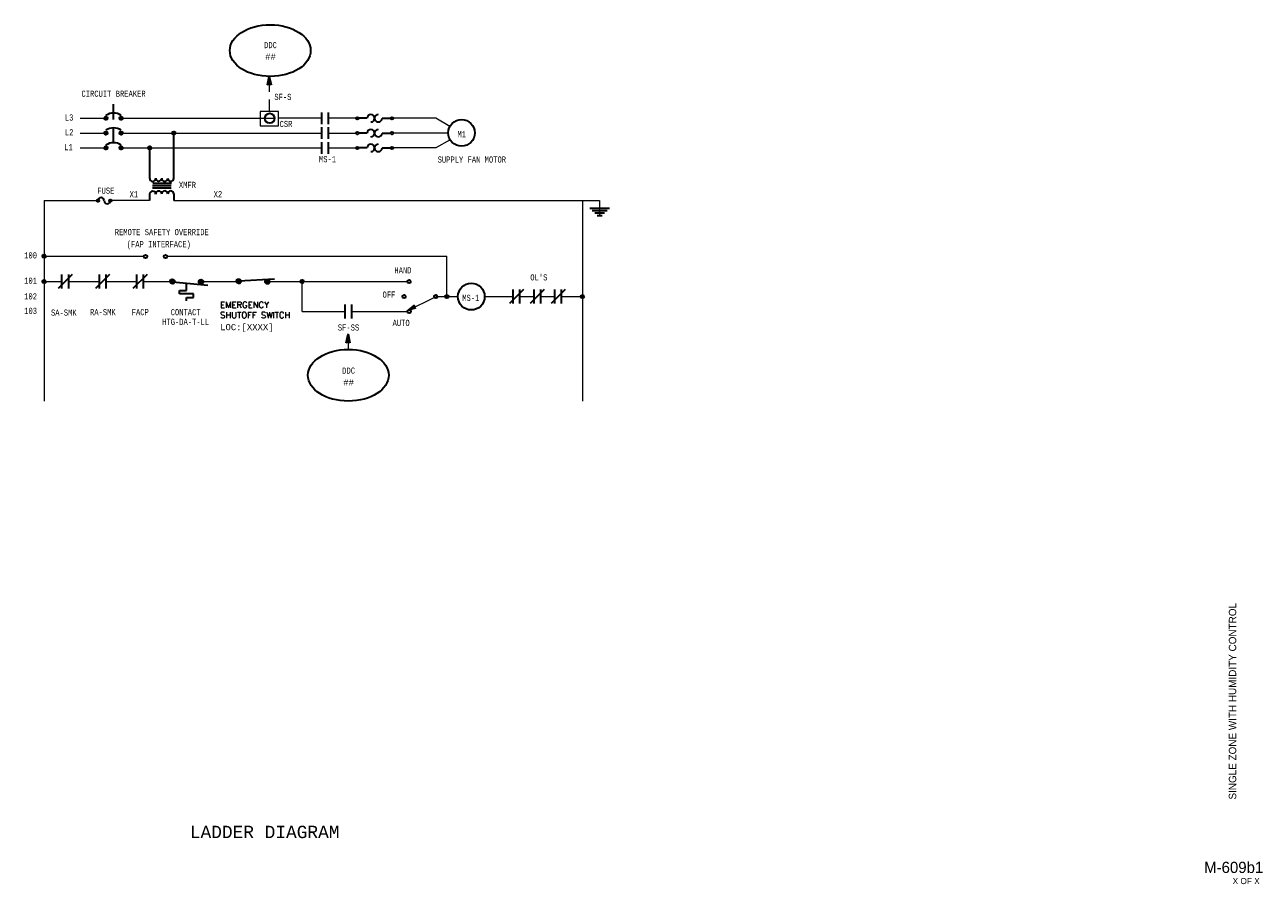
# Model space of a CAD drawing. Header units: inches. Extents: x 12.1 to 32.2, y 0.4 to 14.4.
import ezdxf
from ezdxf.enums import TextEntityAlignment as Align

# ---------------------------------------------------------------- set-up
doc = ezdxf.new("R2010")
doc.units = ezdxf.units.IN
doc.header["$MEASUREMENT"] = 0
doc.linetypes.add('HIDDEN', pattern=[0.375, 0.25, -0.125])
for name, color, linetype, lineweight in [('G-ANNO-DATA', 7, 'Continuous', 0), ('M-ANNO-SYMB', 6, 'Continuous', 30), ('M-ANNO-TEXT', 2, 'Continuous', 30), ('M-DIAG-GRPH', 6, 'Continuous', 13)]:
    doc.layers.add(name, color=color, linetype=linetype, lineweight=lineweight)
doc.styles.add('CONTROLTXT', font='monotxt.shx')
doc.styles.add('Style-LOW_RES_FILLED', font='LOW_RES_FILLED.shx')

# ---------------------------------------------------------------- blocks, each defined once
blk = doc.blocks.new('*U5')
at = {"color": 0}
for p, q in [((10.485, 6.959), (10.556, 7.03)), ((10.485, 6.959), (10.555, 7.03)), ((10.485, 6.96), (10.555, 7.03)), ((10.485, 6.961), (10.554, 7.03)), ((10.485, 6.962), (10.553, 7.03)), ((10.485, 6.963), (10.552, 7.03)), ((10.485, 6.964), (10.551, 7.03)), ((10.485, 6.964), (10.551, 7.03)), ((10.485, 6.965), (10.55, 7.03)), ((10.485, 6.966), (10.549, 7.03)), ((10.485, 6.967), (10.548, 7.03)), ((10.485, 6.968), (10.547, 7.03)), ((10.485, 6.969), (10.546, 7.03)), ((10.485, 6.97), (10.545, 7.03)), ((10.485, 6.971), (10.544, 7.03)), ((10.485, 6.972), (10.543, 7.03)), ((10.485, 6.973), (10.542, 7.03)), ((10.485, 6.974), (10.541, 7.03)), ((10.485, 6.975), (10.54, 7.03)), ((10.485, 6.958), (10.557, 7.029)), ((10.485, 6.976), (10.539, 7.029)), ((10.486, 6.953), (10.562, 7.029)), ((10.486, 6.954), (10.561, 7.029)), ((10.486, 6.955), (10.56, 7.029)), ((10.486, 6.956), (10.559, 7.029)), ((10.486, 6.956), (10.559, 7.029)), ((10.486, 6.957), (10.558, 7.029)), ((10.486, 6.977), (10.538, 7.029)), ((10.486, 6.978), (10.537, 7.029)), ((10.486, 6.979), (10.536, 7.029)), ((10.486, 6.98), (10.535, 7.029)), ((10.486, 6.953), (10.562, 7.028)), ((10.486, 6.981), (10.534, 7.028)), ((10.487, 6.949), (10.566, 7.028)), ((10.487, 6.95), (10.565, 7.028)), ((10.487, 6.951), (10.564, 7.028)), ((10.487, 6.951), (10.564, 7.028)), ((10.487, 6.952), (10.563, 7.028)), ((10.487, 6.982), (10.533, 7.028)), ((10.487, 6.983), (10.532, 7.028)), ((10.487, 6.985), (10.53, 7.027)), ((10.488, 6.946), (10.569, 7.027)), ((10.488, 6.947), (10.568, 7.027)), ((10.488, 6.947), (10.568, 7.027)), ((10.488, 6.948), (10.567, 7.027)), ((10.488, 6.949), (10.566, 7.027)), ((10.488, 6.986), (10.529, 7.027)), ((10.488, 6.987), (10.528, 7.027)), ((10.489, 6.943), (10.572, 7.026)), ((10.489, 6.944), (10.571, 7.026)), ((10.489, 6.945), (10.57, 7.026)), ((10.489, 6.945), (10.57, 7.026)), ((10.489, 6.989), (10.526, 7.026)), ((10.489, 6.99), (10.525, 7.026)), ((10.49, 6.941), (10.574, 7.025)), ((10.49, 6.942), (10.573, 7.025)), ((10.49, 6.943), (10.572, 7.025)), ((10.49, 6.992), (10.523, 7.025)), ((10.49, 6.941), (10.574, 7.024)), ((10.491, 6.939), (10.576, 7.024)), ((10.491, 6.94), (10.575, 7.024)), ((10.491, 6.94), (10.575, 7.024)), ((10.491, 6.993), (10.522, 7.024)), ((10.491, 6.995), (10.52, 7.024)), ((10.492, 6.937), (10.578, 7.023)), ((10.492, 6.938), (10.577, 7.023)), ((10.492, 6.938), (10.577, 7.023)), ((10.492, 6.997), (10.518, 7.023)), ((10.492, 6.937), (10.578, 7.022)), ((10.493, 6.936), (10.579, 7.022)), ((10.493, 6.936), (10.579, 7.022)), ((10.493, 6.935), (10.58, 7.021)), ((10.493, 6.999), (10.516, 7.021)), ((10.494, 6.934), (10.581, 7.021)), ((10.494, 6.934), (10.581, 7.021)), ((10.494, 6.933), (10.582, 7.02)), ((10.495, 6.932), (10.583, 7.02)), ((10.495, 6.933), (10.582, 7.02)), ((10.495, 7.001), (10.514, 7.02)), ((10.495, 6.932), (10.583, 7.019)), ((10.496, 6.931), (10.584, 7.019)), ((10.496, 6.931), (10.584, 7.019)), ((10.497, 6.929), (10.586, 7.018)), ((10.497, 6.93), (10.585, 7.018)), ((10.497, 6.93), (10.585, 7.018)), ((10.497, 7.004), (10.511, 7.018)), ((10.498, 6.928), (10.587, 7.017)), ((10.498, 6.929), (10.586, 7.017)), ((10.498, 6.928), (10.587, 7.016)), ((10.499, 6.927), (10.588, 7.016)), ((10.499, 6.927), (10.588, 7.016)), ((10.5, 6.926), (10.589, 7.015)), ((10.5, 6.926), (10.589, 7.015)), ((10.5, 7.008), (10.507, 7.015)), ((10.5, 6.925), (10.59, 7.014)), ((10.501, 6.924), (10.591, 7.014)), ((10.501, 6.925), (10.59, 7.014)), ((10.502, 6.923), (10.592, 7.013)), ((10.502, 6.924), (10.591, 7.013)), ((10.503, 6.922), (10.593, 7.012)), ((10.503, 6.923), (10.592, 7.012)), ((10.503, 6.922), (10.593, 7.011)), ((10.504, 6.921), (10.594, 7.011)), ((10.504, 6.922), (10.593, 7.011)), ((10.505, 6.92), (10.595, 7.01)), ((10.505, 6.921), (10.594, 7.01)), ((10.506, 6.919), (10.596, 7.009)), ((10.506, 6.92), (10.595, 7.009)), ((10.507, 6.919), (10.596, 7.008)), ((10.507, 6.919), (10.596, 7.008)), ((10.508, 6.918), (10.597, 7.007)), ((10.508, 6.918), (10.597, 7.007)), ((10.509, 6.917), (10.598, 7.006)), ((10.509, 6.917), (10.598, 7.006)), ((10.51, 6.916), (10.599, 7.005)), ((10.51, 6.917), (10.598, 7.005)), ((10.511, 6.915), (10.599, 7.004)), ((10.511, 6.916), (10.599, 7.004)), ((10.512, 6.915), (10.6, 7.003)), ((10.512, 6.915), (10.6, 7.003)), ((10.513, 6.914), (10.601, 7.002)), ((10.513, 6.914), (10.601, 7.002)), ((10.514, 6.913), (10.602, 7.001)), ((10.514, 6.914), (10.601, 7.001)), ((10.515, 6.913), (10.602, 7)), ((10.515, 6.913), (10.602, 7)), ((10.516, 6.912), (10.603, 6.999)), ((10.516, 6.912), (10.603, 6.998)), ((10.517, 6.912), (10.603, 6.998)), ((10.518, 6.911), (10.604, 6.997)), ((10.518, 6.911), (10.604, 6.997)), ((10.519, 6.91), (10.604, 6.996)), ((10.519, 6.911), (10.604, 6.996)), ((10.52, 6.91), (10.605, 6.995)), ((10.52, 6.91), (10.605, 6.994)), ((10.521, 6.91), (10.605, 6.994)), ((10.522, 6.909), (10.606, 6.993)), ((10.522, 6.909), (10.606, 6.993)), ((10.523, 6.909), (10.606, 6.992)), ((10.524, 6.908), (10.607, 6.991)), ((10.524, 6.908), (10.606, 6.991)), ((10.525, 6.908), (10.607, 6.99)), ((10.525, 6.908), (10.607, 6.99)), ((10.526, 6.907), (10.607, 6.989)), ((10.527, 6.907), (10.608, 6.988)), ((10.527, 6.907), (10.608, 6.988)), ((10.528, 6.907), (10.608, 6.987)), ((10.529, 6.906), (10.609, 6.986)), ((10.529, 6.907), (10.608, 6.986)), ((10.53, 6.906), (10.609, 6.985)), ((10.531, 6.906), (10.609, 6.984)), ((10.531, 6.906), (10.609, 6.984)), ((10.532, 6.906), (10.609, 6.983)), ((10.533, 6.905), (10.61, 6.982)), ((10.534, 6.905), (10.61, 6.981)), ((10.534, 6.905), (10.61, 6.981)), ((10.535, 6.905), (10.61, 6.98)), ((10.536, 6.905), (10.61, 6.979)), ((10.536, 6.905), (10.61, 6.978)), ((10.537, 6.904), (10.61, 6.978)), ((10.538, 6.904), (10.611, 6.977)), ((10.539, 6.904), (10.611, 6.976)), ((10.539, 6.904), (10.611, 6.975)), ((10.54, 6.904), (10.611, 6.975)), ((10.541, 6.904), (10.611, 6.974)), ((10.542, 6.904), (10.611, 6.973)), ((10.543, 6.904), (10.611, 6.972)), ((10.543, 6.904), (10.611, 6.971)), ((10.544, 6.904), (10.611, 6.971)), ((10.545, 6.904), (10.611, 6.97)), ((10.546, 6.904), (10.611, 6.969)), ((10.547, 6.903), (10.611, 6.968)), ((10.548, 6.903), (10.611, 6.967)), ((10.549, 6.903), (10.611, 6.966)), ((10.549, 6.903), (10.611, 6.965)), ((10.55, 6.904), (10.611, 6.965)), ((10.551, 6.904), (10.611, 6.964)), ((10.552, 6.904), (10.611, 6.963)), ((10.553, 6.904), (10.611, 6.962)), ((10.554, 6.904), (10.611, 6.961)), ((10.555, 6.904), (10.611, 6.96)), ((10.556, 6.904), (10.611, 6.959)), ((10.557, 6.904), (10.611, 6.958)), ((10.558, 6.904), (10.611, 6.957)), ((10.559, 6.904), (10.61, 6.956)), ((10.56, 6.905), (10.61, 6.955)), ((10.562, 6.905), (10.61, 6.953)), ((10.563, 6.905), (10.61, 6.952)), ((10.564, 6.905), (10.609, 6.951)), ((10.565, 6.906), (10.609, 6.95)), ((10.566, 6.906), (10.609, 6.949)), ((10.568, 6.907), (10.608, 6.947)), ((10.569, 6.907), (10.608, 6.946)), ((10.57, 6.907), (10.607, 6.945)), ((10.572, 6.908), (10.607, 6.943)), ((10.573, 6.909), (10.606, 6.942)), ((10.575, 6.909), (10.606, 6.94)), ((10.577, 6.91), (10.605, 6.938)), ((10.578, 6.911), (10.604, 6.937)), ((10.58, 6.912), (10.603, 6.935)), ((10.583, 6.914), (10.601, 6.932)), ((10.586, 6.916), (10.599, 6.929)), ((10.59, 6.92), (10.595, 6.925))]:
    blk.add_line(p, q, dxfattribs=at)
blk = doc.blocks.new('*U4')
at = {"color": 0}
for p, q in [((9.596, 6.971), (9.663, 7.039)), ((9.596, 6.972), (9.662, 7.039)), ((9.596, 6.973), (9.661, 7.039)), ((9.596, 6.974), (9.66, 7.039)), ((9.596, 6.975), (9.66, 7.039)), ((9.596, 6.976), (9.659, 7.039)), ((9.596, 6.977), (9.658, 7.039)), ((9.596, 6.977), (9.657, 7.039)), ((9.596, 6.978), (9.656, 7.039)), ((9.596, 6.979), (9.655, 7.039)), ((9.596, 6.966), (9.669, 7.038)), ((9.596, 6.967), (9.668, 7.038)), ((9.596, 6.967), (9.667, 7.038)), ((9.596, 6.968), (9.666, 7.038)), ((9.596, 6.969), (9.665, 7.038)), ((9.596, 6.97), (9.665, 7.038)), ((9.596, 6.971), (9.664, 7.038)), ((9.596, 6.98), (9.654, 7.038)), ((9.596, 6.981), (9.653, 7.038)), ((9.596, 6.982), (9.652, 7.038)), ((9.596, 6.983), (9.651, 7.038)), ((9.596, 6.984), (9.65, 7.038)), ((9.596, 6.985), (9.649, 7.038)), ((9.597, 6.964), (9.671, 7.038)), ((9.597, 6.964), (9.67, 7.038)), ((9.597, 6.965), (9.669, 7.038)), ((9.597, 6.986), (9.648, 7.038)), ((9.597, 6.987), (9.647, 7.038)), ((9.597, 6.961), (9.674, 7.037)), ((9.597, 6.961), (9.673, 7.037)), ((9.597, 6.962), (9.672, 7.037)), ((9.597, 6.963), (9.672, 7.037)), ((9.597, 6.989), (9.646, 7.037)), ((9.597, 6.99), (9.645, 7.037)), ((9.598, 6.959), (9.675, 7.037)), ((9.598, 6.96), (9.674, 7.037)), ((9.598, 6.991), (9.644, 7.037)), ((9.598, 6.957), (9.677, 7.036)), ((9.598, 6.958), (9.677, 7.036)), ((9.598, 6.959), (9.676, 7.036)), ((9.598, 6.992), (9.642, 7.036)), ((9.598, 6.993), (9.641, 7.036)), ((9.599, 6.956), (9.679, 7.036)), ((9.599, 6.956), (9.678, 7.036)), ((9.599, 6.995), (9.64, 7.036)), ((9.599, 6.954), (9.681, 7.035)), ((9.599, 6.954), (9.68, 7.035)), ((9.599, 6.955), (9.679, 7.035)), ((9.599, 6.996), (9.639, 7.035)), ((9.6, 6.953), (9.681, 7.035)), ((9.6, 6.997), (9.637, 7.035)), ((9.6, 6.951), (9.683, 7.034)), ((9.6, 6.952), (9.682, 7.034)), ((9.6, 6.953), (9.682, 7.034)), ((9.6, 6.999), (9.636, 7.034)), ((9.601, 6.951), (9.684, 7.034)), ((9.601, 7), (9.634, 7.034)), ((9.601, 6.949), (9.685, 7.033)), ((9.601, 6.95), (9.684, 7.033)), ((9.601, 7.002), (9.633, 7.033)), ((9.602, 6.948), (9.686, 7.033)), ((9.602, 6.949), (9.686, 7.033)), ((9.602, 6.947), (9.687, 7.032)), ((9.602, 6.948), (9.687, 7.032)), ((9.602, 7.003), (9.631, 7.032)), ((9.603, 6.946), (9.688, 7.032)), ((9.603, 6.945), (9.689, 7.031)), ((9.603, 6.946), (9.689, 7.031)), ((9.603, 7.005), (9.629, 7.031)), ((9.604, 6.945), (9.69, 7.031)), ((9.604, 6.944), (9.691, 7.03)), ((9.604, 6.944), (9.69, 7.03)), ((9.604, 7.007), (9.627, 7.03)), ((9.605, 6.943), (9.691, 7.03)), ((9.605, 6.942), (9.692, 7.029)), ((9.605, 6.942), (9.692, 7.029)), ((9.606, 6.941), (9.693, 7.029)), ((9.606, 7.009), (9.625, 7.029)), ((9.606, 6.94), (9.694, 7.028)), ((9.606, 6.941), (9.694, 7.028)), ((9.607, 6.94), (9.695, 7.028)), ((9.607, 6.939), (9.696, 7.027)), ((9.607, 6.939), (9.695, 7.027)), ((9.608, 6.938), (9.696, 7.027)), ((9.608, 7.012), (9.622, 7.027)), ((9.608, 6.938), (9.697, 7.026)), ((9.609, 6.937), (9.697, 7.026)), ((9.609, 6.936), (9.698, 7.025)), ((9.609, 6.937), (9.698, 7.025)), ((9.61, 6.936), (9.699, 7.025)), ((9.61, 6.935), (9.7, 7.024)), ((9.61, 6.935), (9.699, 7.024)), ((9.611, 6.934), (9.7, 7.024)), ((9.611, 7.016), (9.618, 7.024)), ((9.611, 6.934), (9.701, 7.023)), ((9.612, 6.933), (9.701, 7.023)), ((9.612, 6.933), (9.702, 7.022)), ((9.613, 6.932), (9.702, 7.022)), ((9.613, 6.931), (9.703, 7.021)), ((9.613, 6.932), (9.702, 7.021)), ((9.614, 6.931), (9.703, 7.021)), ((9.614, 6.931), (9.704, 7.02)), ((9.615, 6.93), (9.704, 7.02)), ((9.615, 6.93), (9.705, 7.019)), ((9.616, 6.929), (9.705, 7.019)), ((9.616, 6.929), (9.706, 7.018)), ((9.617, 6.928), (9.706, 7.018)), ((9.617, 6.928), (9.707, 7.017)), ((9.617, 6.928), (9.706, 7.017)), ((9.618, 6.927), (9.708, 7.016)), ((9.618, 6.927), (9.707, 7.016)), ((9.619, 6.926), (9.708, 7.015)), ((9.619, 6.926), (9.708, 7.015)), ((9.62, 6.925), (9.709, 7.014)), ((9.62, 6.926), (9.709, 7.014)), ((9.621, 6.924), (9.71, 7.013)), ((9.621, 6.925), (9.71, 7.013)), ((9.622, 6.924), (9.711, 7.012)), ((9.622, 6.924), (9.71, 7.012)), ((9.623, 6.923), (9.711, 7.011)), ((9.623, 6.923), (9.711, 7.011)), ((9.624, 6.923), (9.712, 7.01)), ((9.625, 6.922), (9.712, 7.01)), ((9.625, 6.922), (9.712, 7.009)), ((9.626, 6.922), (9.713, 7.009)), ((9.626, 6.921), (9.713, 7.008)), ((9.627, 6.921), (9.713, 7.008)), ((9.627, 6.921), (9.714, 7.007)), ((9.628, 6.92), (9.714, 7.007)), ((9.628, 6.92), (9.714, 7.006)), ((9.629, 6.92), (9.715, 7.005)), ((9.63, 6.919), (9.715, 7.005)), ((9.63, 6.919), (9.715, 7.004)), ((9.631, 6.919), (9.716, 7.004)), ((9.631, 6.918), (9.716, 7.003)), ((9.632, 6.918), (9.716, 7.002)), ((9.633, 6.918), (9.716, 7.002)), ((9.633, 6.918), (9.717, 7.001)), ((9.634, 6.917), (9.717, 7.001)), ((9.634, 6.917), (9.717, 7)), ((9.635, 6.917), (9.718, 6.999)), ((9.636, 6.917), (9.718, 6.999)), ((9.636, 6.916), (9.718, 6.998)), ((9.637, 6.916), (9.718, 6.997)), ((9.638, 6.916), (9.719, 6.997)), ((9.638, 6.916), (9.719, 6.996)), ((9.639, 6.915), (9.719, 6.996)), ((9.64, 6.915), (9.719, 6.995)), ((9.64, 6.915), (9.719, 6.994)), ((9.641, 6.915), (9.72, 6.994)), ((9.642, 6.915), (9.72, 6.993)), ((9.642, 6.914), (9.72, 6.992)), ((9.643, 6.914), (9.72, 6.991)), ((9.644, 6.914), (9.72, 6.991)), ((9.644, 6.914), (9.721, 6.99)), ((9.645, 6.914), (9.721, 6.989)), ((9.646, 6.913), (9.721, 6.989)), ((9.647, 6.913), (9.721, 6.988)), ((9.647, 6.913), (9.721, 6.987)), ((9.648, 6.913), (9.721, 6.986)), ((9.649, 6.913), (9.721, 6.986)), ((9.65, 6.913), (9.722, 6.985)), ((9.65, 6.913), (9.722, 6.984)), ((9.651, 6.913), (9.722, 6.983)), ((9.652, 6.913), (9.722, 6.983)), ((9.653, 6.912), (9.722, 6.982)), ((9.653, 6.912), (9.722, 6.981)), ((9.654, 6.912), (9.722, 6.98)), ((9.655, 6.912), (9.722, 6.979)), ((9.656, 6.912), (9.722, 6.978)), ((9.657, 6.912), (9.722, 6.978)), ((9.658, 6.912), (9.722, 6.977)), ((9.659, 6.912), (9.722, 6.976)), ((9.659, 6.912), (9.722, 6.975)), ((9.66, 6.912), (9.722, 6.974)), ((9.661, 6.912), (9.722, 6.973)), ((9.662, 6.912), (9.722, 6.972)), ((9.663, 6.912), (9.722, 6.971)), ((9.664, 6.912), (9.722, 6.97)), ((9.665, 6.912), (9.722, 6.969)), ((9.666, 6.912), (9.722, 6.968)), ((9.667, 6.913), (9.722, 6.967)), ((9.668, 6.913), (9.722, 6.966)), ((9.669, 6.913), (9.721, 6.965)), ((9.67, 6.913), (9.721, 6.964)), ((9.671, 6.913), (9.721, 6.963)), ((9.672, 6.914), (9.721, 6.962)), ((9.673, 6.914), (9.721, 6.961)), ((9.675, 6.914), (9.72, 6.96)), ((9.676, 6.914), (9.72, 6.959)), ((9.677, 6.915), (9.72, 6.957)), ((9.678, 6.915), (9.719, 6.956)), ((9.68, 6.916), (9.719, 6.955)), ((9.681, 6.916), (9.718, 6.953)), ((9.683, 6.917), (9.718, 6.952)), ((9.684, 6.917), (9.717, 6.95)), ((9.686, 6.918), (9.716, 6.949)), ((9.687, 6.919), (9.716, 6.947)), ((9.689, 6.92), (9.715, 6.945)), ((9.691, 6.921), (9.713, 6.943)), ((9.694, 6.922), (9.712, 6.941)), ((9.696, 6.924), (9.71, 6.938)), ((9.701, 6.928), (9.706, 6.933))]:
    blk.add_line(p, q, dxfattribs=at)

msp = doc.modelspace()

# ---------------------------------------------------------------- linework, layer by layer
at = {"layer": 'M-ANNO-SYMB'}
for p, q in [((16.023, 13.376), (16.053, 13.514)), ((16.068, 13.442), (16.029, 13.403)), ((16.066, 13.451), (16.032, 13.417)), ((16.064, 13.46), (16.035, 13.43)), ((16.063, 13.468), (16.038, 13.443)), ((16.074, 13.414), (16.039, 13.449)), ((16.061, 13.477), (16.041, 13.457)), ((16.071, 13.427), (16.041, 13.458)), ((16.069, 13.441), (16.043, 13.467)), ((16.059, 13.486), (16.044, 13.47)), ((16.066, 13.454), (16.045, 13.475)), ((16.057, 13.494), (16.046, 13.483)), ((16.063, 13.467), (16.046, 13.484)), ((16.06, 13.481), (16.048, 13.492)), ((16.055, 13.503), (16.049, 13.497)), ((16.057, 13.494), (16.05, 13.501)), ((16.054, 13.511), (16.052, 13.51)), ((16.054, 13.507), (16.052, 13.51)), ((16.053, 13.514), (16.083, 13.376)), ((16.053, 13.391), (16.023, 13.376)), ((16.072, 13.425), (16.024, 13.377)), ((16.027, 13.378), (16.024, 13.38)), ((16.07, 13.434), (16.026, 13.39)), ((16.034, 13.381), (16.026, 13.389)), ((16.041, 13.385), (16.028, 13.398)), ((16.048, 13.388), (16.03, 13.406)), ((16.059, 13.388), (16.032, 13.415)), ((16.08, 13.377), (16.034, 13.423)), ((16.08, 13.387), (16.035, 13.432)), ((16.077, 13.401), (16.037, 13.441)), ((16.074, 13.417), (16.043, 13.386)), ((16.083, 13.376), (16.053, 13.391)), ((16.076, 13.408), (16.056, 13.389)), ((16.077, 13.399), (16.064, 13.385)), ((16.079, 13.391), (16.071, 13.382)), ((16.081, 13.382), (16.077, 13.378)), ((16.896, 12.93), (16.896, 12.743)), ((17.01, 12.743), (17.01, 12.931)), ((16.896, 12.691), (16.896, 12.503)), ((17.01, 12.503), (17.01, 12.691)), ((16.896, 12.451), (16.896, 12.263)), ((17.01, 12.263), (17.01, 12.451)), ((12.86, 10.308), (12.632, 10.079)), ((12.689, 10.308), (12.689, 10.079)), ((12.803, 10.079), (12.803, 10.308)), ((13.466, 10.308), (13.238, 10.079)), ((13.295, 10.308), (13.295, 10.079)), ((13.409, 10.079), (13.409, 10.308)), ((14.072, 10.308), (13.844, 10.079)), ((13.901, 10.308), (13.901, 10.079)), ((14.015, 10.079), (14.015, 10.308)), ((15.562, 10.203), (16.136, 10.238)), ((14.487, 10.189), (15.059, 10.137)), ((14.597, 9.993), (14.597, 10.05)), ((14.597, 10.05), (14.712, 10.05)), ((14.712, 10.05), (14.712, 10.169)), ((20.171, 10.063), (19.942, 9.835)), ((19.999, 10.063), (19.999, 9.835)), ((20.114, 9.835), (20.114, 10.063)), ((20.508, 10.063), (20.28, 9.835)), ((20.337, 10.063), (20.337, 9.835)), ((20.451, 9.835), (20.451, 10.063)), ((20.845, 10.063), (20.617, 9.835)), ((20.674, 10.063), (20.674, 9.835)), ((20.788, 9.835), (20.788, 10.063)), ((14.826, 9.993), (14.597, 9.993)), ((14.712, 9.879), (14.712, 9.936)), ((14.712, 9.936), (14.826, 9.936)), ((14.826, 9.936), (14.826, 9.993)), ((17.276, 9.821), (17.276, 9.593)), ((17.39, 9.593), (17.39, 9.821)), ((17.298, 9.203), (17.328, 9.341)), ((17.347, 9.253), (17.299, 9.204)), ((17.345, 9.261), (17.301, 9.217)), ((17.343, 9.27), (17.304, 9.231)), ((17.323, 9.216), (17.305, 9.234)), ((17.341, 9.278), (17.307, 9.244)), ((17.334, 9.215), (17.307, 9.242)), ((17.355, 9.205), (17.309, 9.251)), ((17.34, 9.287), (17.31, 9.257)), ((17.355, 9.215), (17.31, 9.259)), ((17.352, 9.228), (17.312, 9.268)), ((17.338, 9.296), (17.313, 9.271)), ((17.349, 9.241), (17.314, 9.277)), ((17.336, 9.304), (17.316, 9.284)), ((17.346, 9.255), (17.316, 9.285)), ((17.344, 9.268), (17.318, 9.294)), ((17.349, 9.244), (17.318, 9.213)), ((17.334, 9.313), (17.319, 9.297)), ((17.341, 9.281), (17.32, 9.303)), ((17.332, 9.322), (17.321, 9.311)), ((17.338, 9.295), (17.322, 9.311)), ((17.335, 9.308), (17.323, 9.32)), ((17.33, 9.33), (17.324, 9.324)), ((17.332, 9.321), (17.325, 9.328)), ((17.329, 9.339), (17.327, 9.337)), ((17.329, 9.335), (17.327, 9.337)), ((17.328, 9.341), (17.358, 9.203)), ((17.351, 9.235), (17.332, 9.216)), ((17.328, 9.218), (17.298, 9.203)), ((17.302, 9.205), (17.299, 9.208)), ((17.309, 9.208), (17.301, 9.216)), ((17.316, 9.212), (17.303, 9.225)), ((17.358, 9.203), (17.328, 9.218)), ((17.353, 9.227), (17.339, 9.213)), ((17.354, 9.218), (17.346, 9.209)), ((17.356, 9.209), (17.353, 9.206))]:
    msp.add_line(p, q, dxfattribs=at)
at = {"layer": 'M-ANNO-SYMB', "linetype": 'HIDDEN'}
msp.add_line((13.53, 12.442), (13.53, 13.102), dxfattribs=at)
at = {"layer": 'M-ANNO-SYMB', "linetype": 'Continuous'}
for p, q in [((13.381, 12.845), (13.398, 12.863)), ((13.381, 12.829), (13.415, 12.863)), ((13.381, 12.846), (13.415, 12.812)), ((13.388, 12.818), (13.426, 12.856)), ((13.388, 12.856), (13.426, 12.818)), ((13.398, 12.863), (13.432, 12.828)), ((13.398, 12.812), (13.432, 12.846)), ((13.415, 12.863), (13.432, 12.845)), ((13.627, 12.829), (13.661, 12.863)), ((13.627, 12.845), (13.644, 12.863)), ((13.627, 12.846), (13.661, 12.812)), ((13.634, 12.818), (13.672, 12.856)), ((13.634, 12.856), (13.672, 12.818)), ((13.644, 12.863), (13.678, 12.828)), ((13.644, 12.812), (13.678, 12.846)), ((13.661, 12.863), (13.678, 12.845)), ((13.381, 12.829), (13.398, 12.812)), ((13.415, 12.812), (13.432, 12.829)), ((13.627, 12.829), (13.644, 12.812)), ((13.661, 12.812), (13.678, 12.829)), ((17.639, 12.837), (17.499, 12.837)), ((17.879, 12.837), (18.019, 12.837)), ((13.381, 12.605), (13.398, 12.623)), ((13.381, 12.589), (13.415, 12.623)), ((13.381, 12.606), (13.415, 12.572)), ((13.381, 12.589), (13.398, 12.572)), ((13.388, 12.578), (13.426, 12.616)), ((13.388, 12.616), (13.426, 12.578)), ((13.398, 12.623), (13.432, 12.588)), ((13.398, 12.572), (13.432, 12.606)), ((13.415, 12.623), (13.432, 12.605)), ((13.415, 12.572), (13.432, 12.589)), ((13.627, 12.589), (13.661, 12.623)), ((13.627, 12.605), (13.644, 12.623)), ((13.627, 12.606), (13.661, 12.572)), ((13.627, 12.589), (13.644, 12.572)), ((13.634, 12.578), (13.672, 12.616)), ((13.634, 12.616), (13.672, 12.578)), ((13.644, 12.623), (13.678, 12.588)), ((13.644, 12.572), (13.678, 12.606)), ((13.661, 12.623), (13.678, 12.605)), ((13.661, 12.572), (13.678, 12.589)), ((14.48, 12.605), (14.497, 12.623)), ((14.48, 12.589), (14.514, 12.623)), ((14.48, 12.606), (14.514, 12.572)), ((14.48, 12.589), (14.497, 12.572)), ((14.486, 12.578), (14.524, 12.616)), ((14.486, 12.616), (14.524, 12.578)), ((14.497, 12.623), (14.531, 12.588)), ((14.497, 12.572), (14.531, 12.606)), ((14.505, 11.864), (14.505, 12.597)), ((14.513, 12.623), (14.531, 12.605)), ((14.514, 12.572), (14.531, 12.589)), ((17.639, 12.597), (17.499, 12.597)), ((17.879, 12.597), (18.019, 12.597)), ((13.381, 12.365), (13.398, 12.383)), ((13.381, 12.349), (13.415, 12.383)), ((13.381, 12.366), (13.415, 12.332)), ((13.381, 12.349), (13.398, 12.332)), ((13.388, 12.338), (13.426, 12.376)), ((13.388, 12.376), (13.426, 12.338)), ((13.398, 12.383), (13.432, 12.348)), ((13.398, 12.332), (13.432, 12.366)), ((13.415, 12.383), (13.432, 12.365)), ((13.415, 12.332), (13.432, 12.349)), ((13.627, 12.349), (13.661, 12.383)), ((13.627, 12.365), (13.644, 12.383)), ((13.627, 12.366), (13.661, 12.332)), ((13.627, 12.349), (13.644, 12.332)), ((13.634, 12.338), (13.672, 12.376)), ((13.634, 12.376), (13.672, 12.338)), ((13.644, 12.383), (13.678, 12.348)), ((13.644, 12.332), (13.678, 12.366)), ((13.661, 12.383), (13.678, 12.365)), ((13.661, 12.332), (13.678, 12.349)), ((14.09, 12.365), (14.107, 12.383)), ((14.09, 12.349), (14.124, 12.383)), ((14.09, 12.366), (14.124, 12.332)), ((14.09, 12.349), (14.107, 12.332)), ((14.097, 12.338), (14.135, 12.376)), ((14.097, 12.376), (14.135, 12.338)), ((14.107, 12.383), (14.141, 12.348)), ((14.107, 12.332), (14.141, 12.366)), ((14.116, 11.864), (14.116, 12.357)), ((14.124, 12.383), (14.141, 12.365)), ((14.124, 12.332), (14.141, 12.349)), ((17.639, 12.357), (17.499, 12.357)), ((17.879, 12.357), (18.019, 12.357)), ((14.463, 11.705), (14.162, 11.705)), ((14.465, 11.745), (14.163, 11.745)), ((14.467, 11.782), (14.165, 11.782)), ((13.258, 11.497), (13.283, 11.523)), ((13.258, 11.51), (13.271, 11.523)), ((13.258, 11.51), (13.283, 11.485)), ((13.258, 11.497), (13.27, 11.485)), ((13.263, 11.489), (13.291, 11.518)), ((13.263, 11.518), (13.291, 11.489)), ((13.27, 11.523), (13.296, 11.497)), ((13.27, 11.485), (13.296, 11.51)), ((13.283, 11.523), (13.296, 11.51)), ((13.283, 11.485), (13.296, 11.497)), ((13.458, 11.497), (13.483, 11.523)), ((13.458, 11.51), (13.471, 11.523)), ((13.458, 11.51), (13.483, 11.485)), ((13.458, 11.497), (13.47, 11.485)), ((13.463, 11.489), (13.491, 11.518)), ((13.463, 11.518), (13.491, 11.489)), ((13.47, 11.523), (13.496, 11.497)), ((13.47, 11.485), (13.496, 11.51)), ((13.483, 11.523), (13.496, 11.51)), ((13.483, 11.485), (13.496, 11.497)), ((14.115, 11.609), (14.115, 11.504)), ((14.505, 11.612), (14.505, 11.504)), ((21.244, 11.384), (21.564, 11.384)), ((21.284, 11.344), (21.524, 11.344)), ((21.324, 11.304), (21.484, 11.304)), ((21.364, 11.264), (21.444, 11.264)), ((12.413, 10.629), (12.379, 10.595)), ((12.397, 10.629), (12.379, 10.612)), ((12.414, 10.578), (12.379, 10.612)), ((12.397, 10.578), (12.379, 10.595)), ((12.424, 10.622), (12.386, 10.584)), ((12.424, 10.584), (12.386, 10.622)), ((12.43, 10.595), (12.396, 10.629)), ((12.43, 10.612), (12.396, 10.578)), ((12.43, 10.612), (12.413, 10.629)), ((12.431, 10.595), (12.413, 10.578)), ((12.413, 10.219), (12.379, 10.185)), ((12.397, 10.219), (12.379, 10.202)), ((12.414, 10.168), (12.379, 10.202)), ((12.397, 10.168), (12.379, 10.185)), ((12.424, 10.212), (12.386, 10.174)), ((12.424, 10.174), (12.386, 10.212)), ((12.43, 10.185), (12.396, 10.219)), ((12.43, 10.202), (12.396, 10.168)), ((12.43, 10.202), (12.413, 10.219)), ((12.431, 10.185), (12.413, 10.168)), ((16.557, 10.202), (16.575, 10.22)), ((16.592, 10.168), (16.557, 10.203)), ((16.575, 10.168), (16.557, 10.186)), ((16.558, 10.185), (16.592, 10.219)), ((16.602, 10.175), (16.564, 10.213)), ((16.564, 10.175), (16.602, 10.213)), ((16.609, 10.185), (16.574, 10.22)), ((16.575, 10.168), (16.609, 10.202)), ((16.609, 10.202), (16.591, 10.22)), ((16.591, 10.168), (16.609, 10.186)), ((21.098, 9.958), (21.116, 9.975)), ((21.098, 9.941), (21.133, 9.975)), ((21.098, 9.958), (21.132, 9.924)), ((21.098, 9.941), (21.116, 9.924)), ((21.105, 9.931), (21.143, 9.969)), ((21.105, 9.969), (21.143, 9.931)), ((21.115, 9.975), (21.149, 9.941)), ((21.115, 9.924), (21.15, 9.958)), ((21.132, 9.975), (21.15, 9.958)), ((21.132, 9.924), (21.15, 9.941)), ((18.326, 9.737), (18.317, 9.74)), ((18.323, 9.744), (18.319, 9.735)), ((18.348, 9.742), (18.328, 9.749)), ((18.34, 9.758), (18.333, 9.738)), ((18.369, 9.748), (18.339, 9.758)), ((18.357, 9.772), (18.347, 9.742)), ((18.39, 9.753), (18.351, 9.766)), ((18.375, 9.785), (18.361, 9.745)), ((18.412, 9.758), (18.362, 9.775)), ((18.397, 9.776), (18.373, 9.784)), ((18.392, 9.799), (18.375, 9.749)), ((18.397, 9.789), (18.384, 9.793)), ((18.397, 9.776), (18.389, 9.753)), ((18.397, 9.801), (18.396, 9.802)), ((18.407, 9.768), (18.403, 9.756)), ((18.417, 9.761), (18.416, 9.759))]:
    msp.add_line(p, q, dxfattribs=at)
for centre, radius in [((13.407, 12.837), 0.0269), ((13.653, 12.837), 0.0269), ((17.479, 12.837), 0.02), ((18.039, 12.837), 0.02), ((19.167, 12.6), 0.216), ((13.407, 12.597), 0.0269), ((13.653, 12.597), 0.0269), ((14.505, 12.597), 0.0269), ((17.479, 12.597), 0.02), ((18.039, 12.597), 0.02), ((13.407, 12.357), 0.0269), ((13.653, 12.357), 0.0269), ((14.116, 12.357), 0.0269), ((17.479, 12.357), 0.02), ((18.039, 12.357), 0.02), ((13.277, 11.504), 0.0202), ((13.477, 11.504), 0.0202), ((12.405, 10.603), 0.0269), ((14.048, 10.598), 0.0275), ((14.372, 10.598), 0.0275), ((12.405, 10.193), 0.0269), ((16.583, 10.194), 0.0269), ((18.318, 10.193), 0.0275), ((19.325, 9.949), 0.216), ((18.237, 9.95), 0.0275), ((18.749, 9.95), 0.0275), ((18.929, 9.95), 0.0275), ((21.124, 9.95), 0.0269), ((18.319, 9.707), 0.0275)]:
    msp.add_circle(centre, radius, dxfattribs=at)
at = {"layer": 'M-ANNO-SYMB'}
for centre, radius in [((16.059, 12.837), 0.0808), ((15.557, 10.198), 0.0362), ((14.482, 10.195), 0.0362), ((14.947, 10.188), 0.0362), ((16.022, 10.192), 0.0362)]:
    msp.add_circle(centre, radius, dxfattribs=at)
at = {"layer": 'M-ANNO-SYMB', "linetype": 'Continuous'}
for centre, radius, start, end in [((13.53, 12.705), 0.217, 55.4805, 124.5195), ((17.699, 12.837), 0.06, 270, 180), ((17.819, 12.837), 0.06, 90, 360), ((13.53, 12.465), 0.217, 55.4805, 124.5195), ((13.53, 12.465), 0.217, 55.4805, 124.5195), ((17.699, 12.597), 0.06, 270, 180), ((17.819, 12.597), 0.06, 90, 360), ((13.53, 12.225), 0.217, 55.4805, 124.5195), ((17.699, 12.357), 0.06, 270, 180), ((17.819, 12.357), 0.06, 90, 360), ((14.164, 11.864), 0.0486, 180, 359.0452), ((14.261, 11.867), 0.0486, 180, 359.0608), ((14.359, 11.866), 0.0494, 180, 359.0452), ((14.457, 11.865), 0.0486, 180, 359.0452), ((14.163, 11.609), 0.0486, 0.9548, 180), ((14.261, 11.61), 0.0486, 0.9392, 180), ((14.359, 11.611), 0.0494, 0.9548, 180), ((14.457, 11.612), 0.0486, 0.9548, 180), ((13.327, 11.504), 0.05, 0, 180), ((13.427, 11.504), 0.05, 180, 0)]:
    msp.add_arc(centre, radius, start, end, dxfattribs=at)
at = {"layer": 'M-ANNO-SYMB'}
for centre in [(16.068, 13.933), (17.334, 8.675)]:
    msp.add_ellipse(centre, major_axis=(0.655, 0), ratio=0.638644, dxfattribs=at)
for p in [(14.482, 10.195), (15.557, 10.198)]:
    msp.add_point(p, dxfattribs=at)
at = {"layer": 'M-ANNO-SYMB', "linetype": 'Continuous'}
msp.add_3dface([(18.418, 9.76), (18.307, 9.732), (18.397, 9.803), (18.397, 9.776)], dxfattribs=at)
at = {"layer": 'M-DIAG-GRPH', "linetype": 'HIDDEN'}
for p, q in [((16.053, 13.514), (16.053, 12.947)), ((17.328, 9.341), (17.328, 9.098))]:
    msp.add_line(p, q, dxfattribs=at)
at = {"layer": 'M-DIAG-GRPH', "linetype": 'Continuous'}
for p, q in [((12.991, 12.837), (13.407, 12.837)), ((13.626, 12.837), (16.139, 12.837)), ((18.75, 12.837), (18.059, 12.837)), ((18.978, 12.705), (18.75, 12.837)), ((12.991, 12.597), (13.407, 12.597)), ((13.68, 12.597), (16.896, 12.597)), ((17.01, 12.597), (17.459, 12.597)), ((18.95, 12.597), (18.059, 12.597)), ((18.981, 12.489), (18.752, 12.357)), ((12.991, 12.357), (13.407, 12.357)), ((13.68, 12.357), (16.896, 12.357)), ((17.01, 12.357), (17.459, 12.357)), ((18.752, 12.357), (18.059, 12.357)), ((12.405, 11.504), (12.405, 8.254)), ((12.405, 11.504), (13.277, 11.504)), ((14.115, 11.504), (13.477, 11.504)), ((14.505, 11.504), (21.124, 11.504)), ((21.124, 11.504), (21.124, 8.254)), ((12.405, 10.603), (14.021, 10.603)), ((14.399, 10.604), (16.907, 10.604)), ((12.405, 10.193), (12.689, 10.193)), ((12.803, 10.193), (13.295, 10.193)), ((13.409, 10.193), (13.901, 10.193)), ((14.012, 10.193), (14.445, 10.193)), ((14.982, 10.193), (15.521, 10.193)), ((16.058, 10.193), (16.567, 10.193)), ((16.583, 9.707), (16.583, 10.177)), ((16.599, 10.193), (18.291, 10.193)), ((18.307, 9.732), (18.725, 9.937)), ((18.749, 9.95), (19.109, 9.95)), ((19.541, 9.949), (19.999, 9.949)), ((20.114, 9.949), (20.337, 9.949)), ((20.451, 9.949), (20.674, 9.949)), ((20.788, 9.949), (21.124, 9.949)), ((16.583, 9.707), (17.276, 9.707)), ((16.997, 9.707), (17.276, 9.707)), ((17.39, 9.707), (18.291, 9.707))]:
    msp.add_line(p, q, dxfattribs=at)
at = {"layer": 'M-DIAG-GRPH'}
for p, q in [((16.896, 12.837), (16.203, 12.837)), ((17.459, 12.837), (17.01, 12.837)), ((16.907, 10.604), (18.929, 10.604)), ((18.929, 9.95), (18.929, 10.604))]:
    msp.add_line(p, q, dxfattribs=at)
at = {"layer": 'M-DIAG-GRPH', "linetype": 'Continuous', "flags": 128}
msp.add_lwpolyline([(21.124, 11.504), (21.404, 11.504), (21.404, 11.244)], dxfattribs=at)
at = {"layer": 'M-DIAG-GRPH'}
msp.add_3dface([(15.903, 12.715), (16.203, 12.715), (16.203, 12.947), (15.903, 12.947)], dxfattribs=at)

# ---------------------------------------------------------------- block references
at = {"layer": 'M-ANNO-SYMB', "linetype": 'Continuous', "xscale": 0.5718412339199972, "yscale": 0.5718412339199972, "zscale": 0.5718412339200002}
for name, p in [('*U4', (10.033, 6.209)), ('*U4', (8.958, 6.206)), ('*U5', (8.915, 6.204)), ('*U5', (9.99, 6.208))]:
    msp.add_blockref(name, p, dxfattribs=at)

# ---------------------------------------------------------------- texts
at = {"layer": 'G-ANNO-DATA', "color": 7, "linetype": 'Continuous', "lineweight": 0, "style": 'Style-LOW_RES_FILLED'}
msp.add_text('M-609b1', height=0.1815, dxfattribs=at).set_placement((31.675, 0.706), align=Align.MIDDLE_CENTER)
msp.add_text('X OF X', height=0.1, dxfattribs=at).set_placement((31.658, 0.535), align=Align.TOP_LEFT)
at = {"layer": 'G-ANNO-DATA', "color": 7, "linetype": 'Continuous', "lineweight": 0, "insert": (31.657, 3.396), "char_height": 0.12, "attachment_point": 5, "rotation": 90, "style": 'Style-LOW_RES_FILLED'}
msp.add_mtext('SINGLE ZONE WITH HUMIDITY CONTROL^J', dxfattribs=at)
at = {"layer": 'M-ANNO-TEXT', "linetype": 'Continuous', "style": 'CONTROLTXT', "width": 0.8}
for s, p in [('DDC', (16.072, 13.972)), ('CIRCUIT BREAKER', (13.53, 13.185)), ('SF-S', (16.273, 13.133)), ('CSR', (16.324, 12.695)), ('M1', (19.169, 12.53)), ('MS-1', (16.996, 12.125)), ('(FAP INTERFACE)', (14.263, 10.748)), ('MS-1', (19.317, 9.879)), ('SA-SMK', (12.724, 9.64)), ('RA-SMK', (13.357, 9.648)), ('FACP', (13.963, 9.648)), ('CONTACT', (14.698, 9.647)), ('HTG-DA-T-LL', (14.698, 9.491)), ('SF-SS', (17.336, 9.399)), ('DDC', (17.338, 8.701))]:
    msp.add_text(s, height=0.1, dxfattribs=at).set_placement(p, align=Align.CENTER)
at = {"layer": 'M-ANNO-TEXT', "linetype": 'Continuous', "style": 'CONTROLTXT'}
for s, height, p in [('##', 0.1, (16.072, 13.783)), ('##', 0.1, (17.338, 8.512)), ('LADDER DIAGRAM', 0.2, (15.978, 1.18))]:
    msp.add_text(s, height=height, dxfattribs=at).set_placement(p, align=Align.CENTER)
at = {"layer": 'M-ANNO-TEXT', "linetype": 'Continuous', "style": 'CONTROLTXT', "width": 0.8}
for s, p in [('L3', (12.88, 12.8)), ('L2', (12.88, 12.56)), ('L1', (12.869, 12.32))]:
    msp.add_text(s, height=0.1, dxfattribs=at).set_placement(p, align=Align.RIGHT)
for s, p in [('SUPPLY FAN MOTOR', (18.78, 12.119)), ('FUSE', (13.267, 11.615)), ('X1', (13.79, 11.557)), ('XMFR', (14.588, 11.708)), ('X2', (15.151, 11.557)), ('REMOTE SAFETY OVERRIDE', (13.55, 10.944)), ('100', (12.082, 10.567)), ('101', (12.082, 10.157)), ('HAND', (18.08, 10.325)), ("OL'S", (20.281, 10.211)), ('OFF', (17.888, 9.932)), ('102', (12.082, 9.903)), ('103', (12.082, 9.668)), ('AUTO', (18.05, 9.474))]:
    msp.add_text(s, height=0.1, dxfattribs=at).set_placement(p)
at = {"layer": 'M-ANNO-TEXT', "insert": (15.257, 9.866), "char_height": 0.1, "width": 1.32205, "attachment_point": 1, "style": 'CONTROLTXT'}
msp.add_mtext('\\Fromans;EMERGENCY SHUTOFF SWITCH', dxfattribs=at)
at = {"layer": 'M-ANNO-TEXT', "insert": (15.257, 9.505), "char_height": 0.1, "attachment_point": 1, "style": 'CONTROLTXT'}
msp.add_mtext('LOC:[XXXX] ', dxfattribs=at)

doc.saveas('drawing.dxf')
